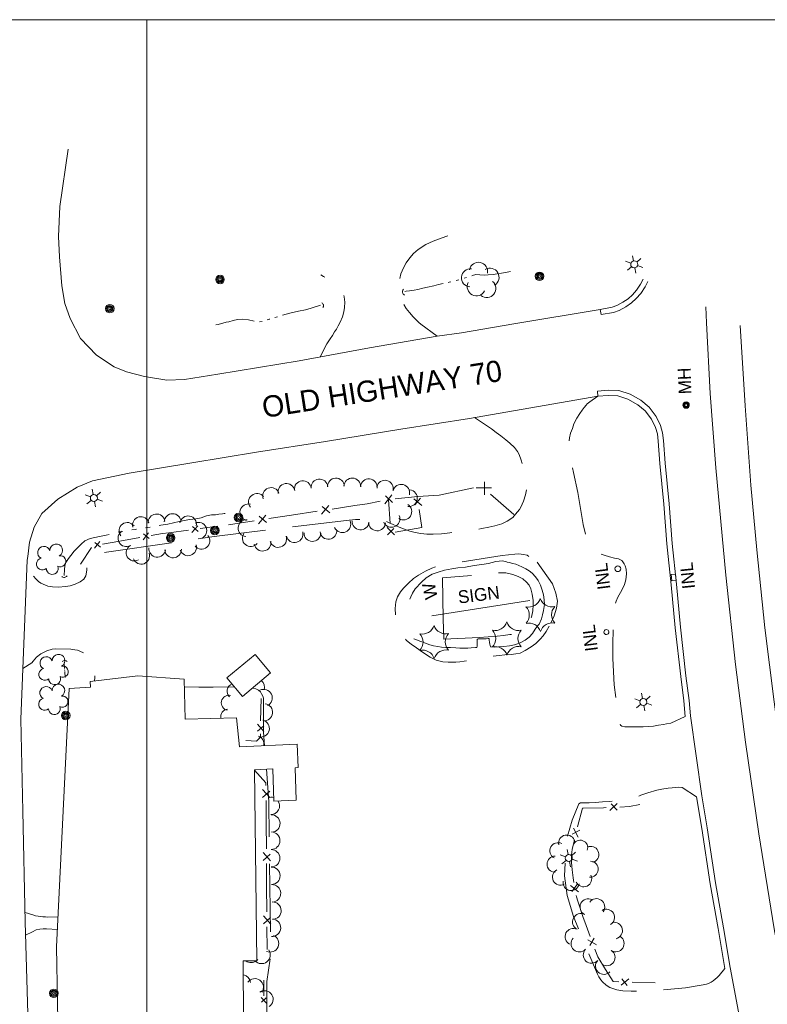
# Model space of a CAD drawing. Header units: feet. Extents: x 188458 to 190640, y 253500 to 255059.
# Tile 9 of 16: x 188940 to 189291, y 254538 to 255000. Entities that reach past the tile are written whole.
import ezdxf
from ezdxf.enums import TextEntityAlignment as Align

# ---------------------------------------------------------------- set-up
doc = ezdxf.new("R2010")
doc.units = ezdxf.units.FT
doc.header["$MEASUREMENT"] = 0
doc.linetypes.add('DGN Style 3', pattern=[44.535406, 31.811004, -12.724402])
doc.linetypes.add('DGN Style 6', pattern=[60.50453, 0.031811, -12.724402, 22.267703, -12.724402, 0.031811, -12.724402])
for name, color, linetype, lineweight in [('E_DRN_Grate', 151, 'Continuous', 0), ('E_DWY', 73, 'DGN Style 3', 0), ('E_LAND_Vegetation', 21, 'Continuous', 0), ('E_MAP_GridLines', 251, 'Continuous', 0), ('E_MISCPROP', 40, 'Continuous', 0), ('E_MISCPROP_HvyLine', 54, 'Continuous', 13), ('E_MISCPROP_Railing', 40, 'Continuous', 0), ('E_RDWY', 40, 'Continuous', 13), ('E_RDWY_Name', 221, 'Continuous', 0), ('E_WTR', 251, 'DGN Style 6', 0)]:
    doc.layers.add(name, color=color, linetype=linetype, lineweight=lineweight)
doc.styles.add('Style-IGR_FONT_0', font='IGR_FONT_0.shx')
doc.styles.add('Style-IGR_FONT_1', font='IGR_FONT_1.shx')

# ---------------------------------------------------------------- blocks, each defined once
blk = doc.blocks.new('LTP_2')
at = {"layer": 'E_MISCPROP', "color": 20, "linetype": 'Continuous', "lineweight": 0}
for p, q in [((-1.63, 0.07), (-4.24, 0.14)), ((-0.8, 1.43), (-2, 3.73)), ((0.9, 1.42), (2.27, 3.65)), ((-0.88, -1.42), (-2.24, -3.61)), ((0.76, -1.47), (2, -3.65)), ((1.64, -0.02), (4.16, -0.09))]:
    blk.add_line(p, q, dxfattribs=at)
blk.add_circle((0, 0), 1.64, dxfattribs=at)
blk = doc.blocks.new('MHO_1')
at = {"layer": 'E_DRN_Grate', "color": 20, "linetype": 'Continuous', "lineweight": 0}
for centre, radius in [((0.06, 0.01), 1.5), ((0.07, 0.01), 1.22), ((0.06, 0), 0.968), ((0.03, -0.01), 0.605)]:
    blk.add_circle(centre, radius, dxfattribs=at)
blk = doc.blocks.new('INLT')
at = {"layer": 'E_MISCPROP_Railing', "color": 40, "linetype": 'Continuous', "lineweight": 0, "flags": 128}
blk.add_lwpolyline([(3, -2), (3, 0), (0, 0), (0, -2), (3, -2)], dxfattribs=at)
blk = doc.blocks.new('INL_2')
at = {"layer": 'E_MISCPROP_Railing', "color": 40, "linetype": 'Continuous', "lineweight": 0, "style": 'Style-IGR_FONT_0'}
blk.add_text('INL', height=6, rotation=0.0001, dxfattribs=at).set_placement((-5.74, -3.01))
blk = doc.blocks.new('INL_3')
at = {"layer": 'E_MISCPROP_Railing', "color": 40, "linetype": 'Continuous', "lineweight": 0, "style": 'Style-IGR_FONT_0'}
blk.add_text('INL', height=6, rotation=0.0001, dxfattribs=at).set_placement((-5.74, -3.01))
blk = doc.blocks.new('CULVRT')
at = {"layer": 'E_MISCPROP_Railing', "color": 40, "linetype": 'Continuous', "lineweight": 0}
blk.add_arc((10, 7.5), 12.5, 216.8806, 323.1202, dxfattribs=at)
blk = doc.blocks.new('CULVRT_1')
at = {"layer": 'E_MISCPROP_Railing', "color": 40, "linetype": 'Continuous', "lineweight": 0}
blk.add_arc((10, 7.5), 12.5, 216.8785, 323.118, dxfattribs=at)
blk = doc.blocks.new('POLE_4')
at = {"layer": 'E_MISCPROP', "color": 20, "linetype": 'Continuous', "lineweight": 0}
for centre, radius in [((-0.01, 0.02), 2.02), ((-0.01, 0.03), 1.52), ((0, -0.01), 1.01), ((0, 0), 0.502)]:
    blk.add_circle(centre, radius, dxfattribs=at)
blk = doc.blocks.new('TREE_2')
at = {"layer": 'E_LAND_Vegetation', "color": 93, "linetype": 'Continuous', "lineweight": 0}
for centre, radius, start, end in [((-1.47, 4.28), 2.78, 1.3946, 209.1676), ((3.57, 2.42), 2.97, 278.4237, 139.6576), ((-4.47, 0.2), 2.78, 78.0716, 279.0826), ((-2.01, -4.2), 2.61, 140.7797, 358.7123), ((3.46, -3.43), 2.97, 196.0745, 79.0478)]:
    blk.add_arc(centre, radius, start, end, dxfattribs=at)
blk = doc.blocks.new('WAL_2')
at = {"layer": 'E_MISCPROP_Railing', "color": 40, "linetype": 'Continuous', "lineweight": 0, "style": 'Style-IGR_FONT_0'}
blk.add_text('W', height=6, rotation=0, dxfattribs=at).set_placement((-2.27, -0.34), align=Align.MIDDLE_LEFT)
blk = doc.blocks.new('SIGN_2')
at = {"layer": 'E_MISCPROP', "color": 20, "linetype": 'Continuous', "lineweight": 0, "style": 'Style-IGR_FONT_0'}
blk.add_text('SIGN', height=6, rotation=359.9999, dxfattribs=at).set_placement((-9.61, -0.01), align=Align.MIDDLE_LEFT)
blk = doc.blocks.new('PINEL')
at = {"layer": 'E_LAND_Vegetation', "color": 93, "linetype": 'Continuous', "lineweight": 0}
for centre, start, end in [((-8.14, 7.32), 275.2113, 0.9763), ((2.26, 10.71), 215.2113, 300.9763), ((10.41, 3.41), 155.2114, 240.9763), ((-10.4, -3.39), 335.2113, 60.9763), ((8.15, -7.3), 95.2114, 180.9763), ((-2.25, -10.7), 35.2114, 120.9763)]:
    blk.add_arc(centre, 5.72, start, end, dxfattribs=at)
blk = doc.blocks.new('CULVRT_2')
at = {"layer": 'E_MISCPROP_Railing', "color": 40, "linetype": 'Continuous', "lineweight": 0}
blk.add_arc((10, 7.5), 12.5, 216.879, 323.1186, dxfattribs=at)
blk = doc.blocks.new('CULVRT_3')
at = {"layer": 'E_MISCPROP_Railing', "color": 40, "linetype": 'Continuous', "lineweight": 0}
blk.add_arc((10, 7.5), 12.5, 216.8797, 323.1193, dxfattribs=at)

msp = doc.modelspace()

# ---------------------------------------------------------------- linework, layer by layer
at = {"layer": 'E_DWY', "color": 51, "linetype": 'DGN Style 3', "lineweight": 0, "flags": 128}
for points in [[(189141.14, 254898.53), (189137.93, 254897.45), (189134.26, 254896.03), (189130.84, 254894.51), (189127.2, 254892.23), (189124.99, 254890.27), (189123.28, 254888.23), (189121.64, 254885.89), (189120.29, 254883.6), (189119.01, 254880.76), (189118.35, 254877.65), (189118.13, 254874.97), (189118.21, 254872.27), (189119.12, 254869.09), (189120.35, 254866.63), (189121.52, 254864.47), (189123.08, 254862.66), (189124.83, 254860.54), (189126.08, 254859.25), (189127.5, 254857.96), (189128.46, 254857.17), (189136.12, 254851.57)], [(189081.25, 254841.74), (189084.37, 254847.85), (189085.96, 254850.25), (189086.98, 254851.79), (189088.01, 254853.46), (189088.84, 254854.79), (189089.7, 254856.3), (189090.65, 254858.12), (189091.71, 254860.64), (189092.31, 254862.87), (189092.62, 254864.97), (189092.78, 254867.44), (189092.57, 254869.92), (189091.63, 254872.63), (189090.36, 254874.4), (189089.2, 254875.55), (189087.41, 254876.92), (189085.68, 254877.96), (189084.1, 254878.85), (189082.83, 254879.53), (189081.64, 254880.22)], [(189252.47, 254673.09), (189245.71, 254669.97), (189243.68, 254669.58), (189242.23, 254669.34), (189239.87, 254668.91), (189237.57, 254668.56), (189235.22, 254668.27), (189232.7, 254668.19), (189229.74, 254668.25), (189227.48, 254668.17), (189225.79, 254668.14), (189224.18, 254668.17), (189222.82, 254668.45), (189222.15, 254668.92), (189221.62, 254670.22), (189221.22, 254672.1), (189220.82, 254675), (189219.1, 254687.85), (189218.48, 254700.32), (189218.6, 254707.3), (189218.71, 254713.56), (189218.86, 254719.79), (189219.15, 254724.2), (189219.47, 254725.55), (189220.02, 254727.15), (189220.88, 254729.04), (189222.15, 254731.29), (189223.18, 254733.21), (189223.98, 254735.04), (189224.65, 254737.17), (189225.01, 254740.02), (189224.8, 254742.1), (189224.31, 254743.75), (189223.8, 254744.73), (189223.22, 254745.65), (189222.69, 254746.19), (189221.15, 254746.95), (189219.36, 254747.36), (189217, 254747.92), (189214.46, 254748.67), (189211.81, 254749.67), (189209.49, 254750.98), (189207.9, 254752.33), (189206.86, 254753.88), (189206.49, 254754.8), (189204.67, 254763.11), (189202.18, 254778.16), (189200.14, 254787.48), (189198.54, 254794.7), (189198.28, 254797), (189198.09, 254799.62), (189197.95, 254801.72), (189198.14, 254803.78), (189198.74, 254806.04), (189199.57, 254808.19), (189200.31, 254810.3), (189201.62, 254812.96), (189203.08, 254815.18), (189204.15, 254816.78), (189205.13, 254818.08), (189205.96, 254819.19), (189206.49, 254819.76), (189207.66, 254820.71), (189211.51, 254823.27)], [(189153.61, 254813.26), (189159.34, 254809.53), (189161.65, 254807.98), (189163.87, 254806.35), (189166, 254804.68), (189168.4, 254802.85), (189170.23, 254801.22), (189172.37, 254799.29), (189173.85, 254797.42), (189174.65, 254795.92), (189175.5, 254793.36), (189176.29, 254790.71), (189177.2, 254787.58), (189177.9, 254784.5), (189178.36, 254781.94), (189178.29, 254780.4), (189177.58, 254777.12), (189176.6, 254774.14), (189175.36, 254771.23), (189174.7, 254770.12), (189172.93, 254767.95), (189171.6, 254766.47), (189169.01, 254764.73), (189166.4, 254763.37), (189163.12, 254762.48), (189160.42, 254761.91), (189157.12, 254761.21), (189154.62, 254760.71), (189151.92, 254760.33), (189148.44, 254759.88), (189144.84, 254759.53), (189142.11, 254759.22), (189138.15, 254758.77), (189134.27, 254758.54), (189131.3, 254758.66), (189128.41, 254758.92), (189125.82, 254759.38), (189123.34, 254760.01), (189120.81, 254760.94), (189118.24, 254761.93), (189115.44, 254763.13), (189113.36, 254764.07), (189110.96, 254765.17), (189108.98, 254765.87), (189106.31, 254766.02), (189103.89, 254765.74), (189101.19, 254765.55), (189097.81, 254765.41), (189094.82, 254765.21), (189093.65, 254765.06), (189031.5, 254757.48), (188981.08, 254750.22), (188975.12, 254748.79), (188972.75, 254747.68), (188972.08, 254746.72), (188971.96, 254744.95), (188971.82, 254741.71), (188971.39, 254739.05), (188970.32, 254737.42), (188968.6, 254736.3), (188966.39, 254735.2), (188963.94, 254734.31), (188961.86, 254733.99), (188958.54, 254733.77), (188955.67, 254733.81), (188953.49, 254734.24), (188950.2, 254735.63), (188949.06, 254736.45), (188947.83, 254737.6), (188946.34, 254739.45), (188943.82, 254745.44)], [(189188.73, 254715.45), (189187.29, 254712.97), (189185.91, 254710.93), (189184.51, 254709.36), (189182.48, 254707.31), (189180.22, 254705.7), (189177.4, 254703.93), (189175.06, 254702.83), (189172.97, 254702.39), (189170.85, 254702.11), (189167.91, 254701.92), (189165.15, 254701.7), (189162.09, 254701.28), (189158.59, 254700.88), (189155.51, 254700.3), (189152.17, 254699.57), (189148.86, 254699.04), (189146.82, 254698.75), (189144.88, 254698.54), (189144.05, 254698.48), (189141.35, 254698.49), (189138.82, 254698.74), (189135.7, 254699.49), (189132.88, 254700.8), (189129.19, 254703.15), (189126.46, 254705.26), (189123.98, 254707.03), (189121.76, 254708.7), (189119.87, 254710.68), (189118.02, 254713.6), (189116.97, 254717.21), (189116.56, 254720.44), (189116.38, 254723.69), (189116.76, 254726.87), (189117.56, 254729.19), (189118.98, 254731.58), (189120.33, 254733.26), (189122.65, 254735.59), (189125, 254737.73), (189127.41, 254739.41), (189130.59, 254741.23), (189133.68, 254742.56), (189135.7, 254743.37), (189138.01, 254744.04), (189139.71, 254744.3), (189141.74, 254744.7), (189166.57, 254748.61), (189172.53, 254749.21), (189174.49, 254749.29), (189176.67, 254749.12), (189178.32, 254748.72), (189179.97, 254747.7), (189181.51, 254746.63), (189182.64, 254745.77), (189183.08, 254745.47)], [(189183.07, 254745.48), (189190.26, 254735.32), (189191.81, 254730.96), (189192.62, 254727.23), (189192.18, 254723.92), (189191.05, 254720.34), (189188.73, 254715.45)], [(189139.27, 254709.39), (189155.8, 254710.13), (189164.31, 254710.76), (189167.25, 254711.03), (189170.18, 254711.48), (189172.17, 254711.74), (189174.06, 254712.51), (189175.98, 254713.6), (189177.71, 254714.99), (189179.49, 254717.58), (189180.38, 254719.7), (189181.02, 254722.69), (189181.2, 254725.36), (189181.1, 254727.39), (189180.71, 254730.36), (189180.13, 254732.93), (189179.3, 254734.67), (189178.04, 254736.13), (189176.32, 254737.64), (189174.08, 254738.77), (189171.69, 254739.72), (189168.36, 254740.43), (189165.87, 254740.47), (189163.61, 254740.23), (189162.04, 254740.06), (189138.68, 254738.06)], [(189138.68, 254738.06), (189138.92, 254718.9), (189139.27, 254709.39)], [(188941.82, 254695.54), (188946.02, 254698.25), (188946.65, 254698.95), (188948.26, 254700.87), (188950.16, 254702.39), (188952.99, 254703.86), (188955.6, 254704.63), (188956.98, 254704.82), (188964.25, 254704.63), (188966.16, 254704.38), (188967.37, 254704.11), (188968.53, 254703.69), (188970.27, 254702.93), (188971.86, 254701.87), (188972.97, 254700.65), (188974.2, 254698.83), (188974.94, 254697.63), (188975.4, 254696.39), (188975.61, 254694.26), (188975.52, 254691.2), (188975.44, 254689.72)], [(189017.6, 254686.95), (189024.31, 254686.83), (189031.04, 254686.78), (189041.05, 254686.97)], [(189049.58, 254686.38), (189049.64, 254686.37), (189051.05, 254685.99), (189052.37, 254685.35), (189053.24, 254684.56), (189053.8, 254683.67), (189054.48, 254682.28), (189054.66, 254681.55), (189054.73, 254680.9), (189054.73, 254680.07), (189054.7, 254665.66), (189055.17, 254659.34)], [(189056, 254648.32), (189057.13, 254633.09), (189058.18, 254561.93), (189056.26, 254548.63), (189056.28, 254526.38), (189049.13, 254520.87), (189038.9, 254519.36), (189017.09, 254513.23)], [(189271.03, 254554.8), (189268.35, 254551.58), (189267.47, 254550.52), (189265.61, 254548.98), (189264.7, 254548.31), (189263.71, 254547.86), (189262.48, 254547.49), (189260.85, 254547.15), (189252.61, 254545.79), (189237.1, 254544.28), (189227.2, 254544.2), (189223.21, 254544.32), (189220.38, 254544.78), (189217.06, 254545.89), (189215.33, 254546.93), (189213.74, 254548.46), (189212.91, 254549.46), (189212, 254550.92), (189211.29, 254552.19), (189200.03, 254579.19), (189197.17, 254589.06), (189195.78, 254598.29), (189196.85, 254615.22), (189199.5, 254624.35), (189202.65, 254632.1), (189203.39, 254632.47), (189205.44, 254632.52), (189207.39, 254632.49), (189210.18, 254632.64), (189213.68, 254632.93), (189217.16, 254633.2), (189219.76, 254633.45), (189222.7, 254633.75), (189225.41, 254634.29), (189228.39, 254634.92), (189231.67, 254636.09), (189235.01, 254637.21), (189239.09, 254638.41), (189241.58, 254638.96), (189244.42, 254639.45), (189246.31, 254639.63), (189248.07, 254639.72), (189249.14, 254639.87), (189250.99, 254639.78), (189257.83, 254635.39)], [(188942.83, 254581.08), (188946.5, 254579.93), (188947.78, 254579.55), (188948.9, 254579.27), (188951.12, 254579.01), (188951.74, 254579), (188952.4, 254578.99), (188953.21, 254578.95), (188958.26, 254579.05)], [(188943.09, 254570.49), (188946.3, 254571.92), (188948.09, 254572.88), (188949.71, 254573.24), (188951.4, 254573.37), (188952.9, 254573.33), (188957.97, 254573.16)]]:
    msp.add_lwpolyline(points, dxfattribs=at)
at = {"layer": 'E_LAND_Vegetation', "color": 93, "linetype": 'Continuous', "lineweight": 0}
for centre, radius, start, end in [((189155.52, 254881.87), 4.29, 348.9372, 168.9219), ((189151.84, 254878.88), 4.29, 84.9425, 264.9271), ((189160.87, 254879.12), 4.29, 300.1555, 120.1401), ((189154.53, 254874.72), 4.29, 152.7221, 332.7068), ((189159.37, 254873.89), 4.29, 231.0092, 50.9939), ((189065.44, 254778.41), 3.94, 9.6484, 189.633), ((189073.07, 254779.7), 3.94, 5.9518, 185.9365), ((189080.9, 254780.52), 3.94, 5.9518, 185.9365), ((189088.64, 254780.96), 3.94, 2.5127, 182.4974), ((189096.34, 254780.97), 3.94, 357.9154, 177.9001), ((189104.09, 254780.6), 3.94, 354.6775, 174.6622), ((189111.62, 254779.92), 3.94, 345.9846, 165.9693), ((189051.61, 254773.7), 3.94, 38.1568, 218.1415), ((189058.23, 254776.5), 3.94, 20.2251, 200.2098), ((189119.26, 254778.02), 3.94, 345.9846, 165.9693), ((189122.88, 254775.48), 3.94, 262.9008, 82.8855), ((189012.02, 254764.32), 3.89, 359.9934, 179.9781), ((189047.56, 254768.84), 3.94, 75.3332, 255.3179), ((189120.25, 254769.21), 3.94, 237.7044, 57.6891), ((188990.84, 254760.15), 3.89, 36.2728, 216.2575), ((188997.14, 254762.89), 3.89, 14.7324, 194.7171), ((189004.49, 254764.18), 3.89, 6.4145, 186.3992), ((189019.32, 254763.25), 3.89, 349.6019, 169.5865), ((189024.16, 254760.24), 3.89, 293.9088, 113.8934), ((189046.69, 254761.42), 3.94, 85.7526, 265.7373), ((189091.65, 254763.28), 3.94, 203.6239, 23.6086), ((189100.21, 254764.55), 3.94, 174.9934, 354.9781), ((189107.97, 254764.12), 3.94, 177.8835, 357.8682), ((189114.69, 254765.75), 3.94, 202.8799, 22.8646), ((188990.31, 254756.64), 3.89, 119.5344, 299.519), ((189048.69, 254756.71), 3.94, 140.2211, 320.2058), ((189069.24, 254758.62), 3.94, 194.7349, 14.7196), ((189077.61, 254759.15), 3.94, 178.577, 358.5617), ((189085.08, 254760.17), 3.94, 187.9853, 7.97), ((189025.59, 254755.46), 3.89, 219.1489, 39.1336), ((189054.23, 254754.6), 3.94, 189.8713, 9.856), ((189061.56, 254756.34), 3.94, 198.8489, 18.8336), ((188994.14, 254749.88), 3.89, 119.5344, 299.519), ((188997.34, 254748.39), 3.89, 200.0299, 20.0146), ((189004.81, 254751.71), 3.89, 173.4217, 353.4063), ((189012.26, 254751.38), 3.89, 182.031, 2.0157), ((189019.33, 254752.38), 3.89, 198.5281, 18.5128), ((189051.15, 254686.75), 4.01, 341.5027, 50.376), ((189041.18, 254684.87), 3.58, 109.489, 227.5479), ((189054.79, 254681.75), 4.01, 296.3177, 116.3024), ((189038.45, 254679.46), 3.58, 77.392, 257.3767), ((189038.22, 254672.94), 3.58, 95.7538, 191.0824), ((189054.97, 254674.99), 4.01, 263.7608, 83.7454), ((189053.42, 254667.41), 4.01, 256.2131, 76.1978), ((189050.87, 254660.09), 4.01, 348.9242, 69.15), ((189058.1, 254631.11), 4.1, 69.6836, 89.6721), ((189058.1, 254631.11), 4.1, 269.6875, 34.7436), ((189058.34, 254622.84), 4.1, 272.0752, 92.0599), ((189058.3, 254614.76), 4.1, 269.0303, 89.015), ((189196.89, 254613.63), 3.8, 11.6552, 191.6398), ((189192.77, 254610.03), 3.8, 62.1319, 242.1165), ((189203.25, 254611.47), 3.5, 339.6099, 159.5946), ((189208.16, 254608.3), 3.8, 285.201, 105.1856), ((189058.26, 254606.52), 4.1, 270.5127, 90.4974), ((189191.45, 254603.72), 3.8, 89.5069, 269.4916), ((189058.37, 254598.31), 4.1, 271.0247, 91.0094), ((189207.84, 254601.39), 3.8, 266.2051, 86.1898), ((189193.98, 254597.72), 3.8, 117.2744, 297.2591), ((189204.84, 254596.93), 3.8, 205.0853, 25.07), ((189058.65, 254590.06), 4.1, 272.563, 92.5477), ((189198.98, 254595.13), 3.8, 169.9157, 349.9004), ((189058.86, 254581.94), 4.1, 270.7131, 90.6978), ((189207.02, 254583.62), 3.89, 63.2871, 243.2718), ((189210.86, 254583.67), 3.89, 324.9603, 144.945), ((189203.52, 254576.67), 3.89, 63.2871, 243.2718), ((189215.45, 254578.72), 3.89, 300.5879, 120.5725), ((189058.64, 254573.89), 4.1, 267.1279, 87.1126), ((189219.15, 254572.57), 3.89, 283.2243, 103.209), ((189057.74, 254566.57), 4.1, 246.202, 66.1867), ((189200.02, 254569.71), 3.89, 63.2871, 243.2718), ((189219.93, 254566.51), 3.89, 237.1453, 57.13), ((189202.79, 254566.42), 3.89, 137.6175, 317.6022), ((189053.76, 254561.15), 4.1, 221.5697, 34.7118), ((189208.54, 254561.17), 3.89, 137.6175, 317.6022), ((189215.7, 254559.97), 3.89, 237.1453, 57.13), ((189048.82, 254561.64), 4.1, 233.3512, 308.6716), ((189048.82, 254561.64), 4.1, 312.3025, 321.1941), ((189214.29, 254555.92), 3.89, 137.6175, 317.6022), ((189044.59, 254547.75), 4.05, 7.1971, 80.8576), ((189050.62, 254545.98), 4.05, 324.1575, 144.1422), ((189055.17, 254540.32), 4.05, 302.4137, 122.3984)]:
    msp.add_arc(centre, radius, start, end, dxfattribs=at)
at = {"layer": 'E_MAP_GridLines', "color": 161, "linetype": 'Continuous', "lineweight": 0}
for p, q in [((188500, 255000), (190500, 255000)), ((189000, 253500), (189000, 255000))]:
    msp.add_line(p, q, dxfattribs=at)
at = {"layer": 'E_MISCPROP', "color": 20, "linetype": 'Continuous', "lineweight": 0}
msp.add_line((189133.6, 254720.26), (189179.6, 254727.48), dxfattribs=at)
at = {"layer": 'E_MISCPROP_HvyLine', "color": 241, "linetype": 'Continuous', "lineweight": 13, "flags": 128}
for points in [[(189037.54, 254691.16), (189050.69, 254702.2), (189058.02, 254693.46), (189044.86, 254682.43)], [(188963.55, 254686.19), (188957.57, 254564.91), (188958.44, 254513.04), (188999.39, 254509.98), (189017.02, 254511.29), (189017.4, 254521.66), (189038.84, 254529.51), (189045.36, 254530.45), (189045.2, 254558.34), (189051.58, 254558.45), (189050.39, 254648.05), (189059, 254648.46), (189059.59, 254633.36), (189070.01, 254633.83), (189069.54, 254648.97), (189070.98, 254649.05), (189070.48, 254660.06), (189043.38, 254658.78), (189041.94, 254672.48), (189017.9, 254671.74), (189017.52, 254690.52), (188995.79, 254692.19), (188973.4, 254689.47), (188973.53, 254686.84)]]:
    msp.add_lwpolyline(points, close=True, dxfattribs=at)
at = {"layer": 'E_MISCPROP_Railing', "color": 40, "linetype": 'Continuous', "lineweight": 0}
for p, q in [((189158.31, 254776.99), (189158.3, 254783.14)), ((189161.61, 254780.37), (189154.44, 254780.39)), ((189114.83, 254777.09), (189111.59, 254772.89)), ((189115.2, 254773.45), (189111.87, 254776.55)), ((189125.13, 254775.21), (189128.9, 254772.03)), ((189128.36, 254775.53), (189125.65, 254772.29)), ((189085.37, 254772.06), (189081.94, 254768.01)), ((189085.71, 254768.59), (189082.23, 254771.51)), ((189055.73, 254767.56), (189052.3, 254763.51)), ((189056.07, 254764.08), (189052.59, 254767.01)), ((189000.79, 254759.19), (188998.21, 254755.99)), ((189023.83, 254762.54), (189021.11, 254759.45)), ((189024.05, 254759.84), (189021.39, 254762.15)), ((189116.07, 254758.27), (189112.61, 254761.79)), ((189112.82, 254758.25), (189115.83, 254761.23)), ((188977.92, 254755.16), (188975.34, 254751.96)), ((188978.25, 254752.48), (188975.5, 254754.67)), ((189001.12, 254756.51), (188998.37, 254758.7)), ((189051.88, 254666.17), (189054.84, 254668.7)), ((189054.86, 254665.96), (189051.93, 254669.44)), ((189057.72, 254634.91), (189054.24, 254638.84)), ((189054.27, 254635.07), (189057.62, 254638.07)), ((189220.56, 254632.17), (189217.15, 254628.93)), ((189220.53, 254629.07), (189217.74, 254631.98)), ((189200.08, 254620.64), (189202.26, 254616.48)), ((189203.05, 254619.76), (189199.49, 254617.88)), ((189057.92, 254605.25), (189054.44, 254609.19)), ((189054.47, 254605.41), (189057.82, 254608.41)), ((189198.65, 254593.72), (189202.36, 254590.83)), ((189201.72, 254594.15), (189199.25, 254590.96)), ((189058.12, 254575.59), (189054.64, 254579.53)), ((189054.67, 254575.75), (189058.02, 254578.75)), ((189206.75, 254568.17), (189210.88, 254565.93)), ((189209.7, 254569.1), (189207.79, 254565.55)), ((189222.44, 254546.89), (189226.08, 254549.87)), ((189222.7, 254549.97), (189225.27, 254546.87)), ((189053.61, 254541.14), (189056.02, 254538.46)), ((189055.98, 254541.05), (189053.69, 254538.97))]:
    msp.add_line(p, q, dxfattribs=at)
at = {"layer": 'E_MISCPROP_Railing', "color": 40, "linetype": 'Continuous', "lineweight": 0, "flags": 128}
for points in [[(189153.15, 254780.33), (189137.07, 254776.83)], [(189109.47, 254774.12), (189103.23, 254772.88), (189097.48, 254772.01)], [(189114.01, 254763.58), (189113.35, 254774.89)], [(189127.13, 254776.26), (189116.46, 254775.2)], [(189137.07, 254776.83), (189127.13, 254776.26)], [(189172.08, 254767.81), (189161.21, 254777.36)], [(189079.88, 254769.33), (189067.84, 254767.51)], [(189097.48, 254772.01), (189086.89, 254770.4)], [(189127.67, 254770.11), (189128.96, 254761.67), (189126.21, 254761.2)], [(189050.24, 254764.83), (189038.2, 254763)], [(189067.84, 254767.51), (189057.25, 254765.89)], [(189010.19, 254759.25), (189007.25, 254758.86), (189002, 254757.93)], [(189019.54, 254760.5), (189010.19, 254759.25)], [(189033.21, 254762.33), (189024.98, 254761.23)], [(189126.21, 254761.2), (189116.39, 254759.52)], [(188987.3, 254755.34), (188979.12, 254753.9)], [(188996.59, 254756.98), (188987.3, 254755.34)], [(188974.07, 254752.41), (188968.82, 254744.57)], [(189053.34, 254670.99), (189053.51, 254681.43)], [(189046.35, 254661.76), (189051.35, 254661.5), (189053.21, 254663.38), (189053.24, 254664.92)], [(189055.83, 254640.67), (189055.82, 254641.87), (189050.39, 254647.79)], [(189055.95, 254623.06), (189055.87, 254633.66)], [(189204.68, 254630.1), (189204.24, 254630.1), (189201.97, 254621.33)], [(189215.47, 254630.29), (189214.18, 254630.23), (189204.68, 254630.1)], [(189231.12, 254631.77), (189226.33, 254630.75), (189221.74, 254630.56)], [(189056.03, 254611.01), (189055.95, 254623.06)], [(189200.49, 254615.23), (189199.39, 254610.66), (189199.16, 254608.08), (189199.12, 254605.03), (189199.17, 254604.58)], [(189056.15, 254593.4), (189056.08, 254604)], [(189199.17, 254604.58), (189199.52, 254601.01), (189199.99, 254597.3), (189200.21, 254595.14)], [(189056.23, 254581.35), (189056.15, 254593.4)], [(189201.34, 254588.98), (189201.5, 254588.38), (189202.13, 254586.31), (189204.67, 254578.71)], [(189056.35, 254563.75), (189056.27, 254574.35)], [(189204.67, 254578.71), (189205.36, 254576.67), (189207.92, 254569.79)], [(189210.11, 254563.91), (189211.48, 254560.21), (189215.08, 254554.38)], [(189215.08, 254554.38), (189218.61, 254548.67), (189221.39, 254548.58)], [(189054.77, 254549.28), (189054.87, 254542.01)], [(189227.66, 254548.39), (189238.45, 254548.04)]]:
    msp.add_lwpolyline(points, dxfattribs=at)
at = {"layer": 'E_MISCPROP_Railing', "color": 40, "linetype": 'Continuous', "lineweight": 13, "flags": 128}
msp.add_lwpolyline([(189125.19, 254709.42), (189126.44, 254709.04), (189128.46, 254708.24), (189130.67, 254707.45), (189132.74, 254706.66), (189134.47, 254706.22), (189136.51, 254705.88), (189138.14, 254705.62), (189140.21, 254705.44), (189142.35, 254705.38), (189144.93, 254705.31), (189146.76, 254705.04), (189148.3, 254705.08), (189150.44, 254705.17), (189152.02, 254705.26), (189154.11, 254705.4), (189154.74, 254705.49), (189154.81, 254705.51), (189154.85, 254705.9), (189154.89, 254707.12), (189154.91, 254707.93), (189154.93, 254709.21), (189155.32, 254709.41), (189156.07, 254709.42), (189157.66, 254709.48), (189159.06, 254709.5), (189160.12, 254709.58), (189160.48, 254709.6), (189160.49, 254708.95), (189160.74, 254707.75), (189160.86, 254707.05), (189160.98, 254706.34), (189161.12, 254705.79), (189161.46, 254705.67), (189163, 254705.56), (189164.86, 254705.65), (189167.34, 254705.93), (189170.03, 254706.2), (189172.34, 254706.64), (189174.76, 254707.47), (189177.37, 254708.81), (189179.27, 254710.26), (189180.81, 254711.94), (189182.11, 254713.94), (189183.36, 254715.68), (189183.9, 254716.4), (189185.01, 254718.82), (189185.54, 254720.8), (189186, 254722.84), (189186.43, 254725.58), (189186.37, 254727.82), (189186.04, 254730.09), (189185.31, 254732.28), (189184.54, 254734.64), (189183.55, 254736.8), (189182.29, 254738.53), (189180.73, 254740.36), (189179.3, 254741.35), (189177.65, 254742.4), (189175.83, 254743.26), (189173, 254744.47), (189171.6, 254744.88), (189169.94, 254745.34), (189169.02, 254745.51), (189168.67, 254745.68), (189166.73, 254746.01), (189163.67, 254745.71), (189160.26, 254744.84), (189157.11, 254744.36), (189153.51, 254743.82), (189149.4, 254743.18), (189145.9, 254742.83), (189142.95, 254742.34), (189139.62, 254741.64), (189136.59, 254740.82), (189133.84, 254739.8), (189130.92, 254738.05), (189128.74, 254736.14), (189125.77, 254732.97), (189124.55, 254730.91), (189123.76, 254729.22), (189123.35, 254728.11)], dxfattribs=at)
at = {"layer": 'E_MISCPROP_Railing', "color": 40, "linetype": 'Continuous', "lineweight": 0}
msp.add_circle((189220.87, 254742.37), 1.35, dxfattribs=at)
msp.add_ellipse((189215.51, 254712.66), major_axis=(1.11, -0.37), ratio=0.999851, dxfattribs=at)
at = {"layer": 'E_RDWY', "color": 21, "linetype": 'Continuous', "lineweight": 13, "flags": 128}
for points in [[(189212.6, 254863.99), (189172.12, 254857.25), (189147.6, 254853.11), (189136.14, 254851.57), (189104.36, 254845.96), (189071.41, 254839.95), (189033.31, 254833.71), (189017.64, 254831.11), (189009.37, 254830.89), (188998.93, 254832.59), (188990.42, 254834.84), (188984.63, 254837.12), (188976.31, 254842.65), (188968.86, 254850.46), (188963.94, 254859.83), (188961.55, 254866.87), (188960.01, 254875.11), (188959.01, 254888.75), (188958.47, 254898.34), (188959.1, 254912.28), (188963.07, 254939.21)], [(189212.58, 254864.09), (189218.23, 254865.09), (189220.43, 254865.86), (189223.27, 254867.43), (189225.78, 254869.06), (189227.72, 254870.85), (189229.66, 254873.04), (189231.57, 254875.95), (189232.69, 254878.21)], [(189212.58, 254864.09), (189213.02, 254861.63), (189218.86, 254862.66), (189221.45, 254863.57), (189224.55, 254865.28), (189227.33, 254867.08), (189229.51, 254869.1), (189231.66, 254871.52), (189233.74, 254874.71), (189234.93, 254877.1)], [(189307.49, 254502.9), (189299.94, 254542.38), (189294.19, 254573.47), (189287.01, 254617.95), (189280.73, 254660.98), (189276.1, 254697.5), (189271.47, 254739.4), (189266.83, 254789.66), (189264.17, 254824.58), (189262.42, 254857.77), (189262.08, 254865.22)], [(189278.19, 254856.49), (189280.54, 254818.81), (189283.33, 254781.58), (189286, 254751.23), (189289.85, 254714.59), (189294.16, 254679.89), (189299.9, 254637.47), (189307.21, 254591.67), (189313.4, 254556.96), (189322.82, 254508.88)], [(189211.51, 254823.27), (189211.31, 254825.76), (189216.36, 254826.17), (189221.28, 254825.93), (189226.61, 254824.3), (189231.71, 254821.41), (189235.58, 254818.12), (189238.89, 254813.79), (189240.91, 254809.55), (189241.86, 254806.19), (189242.32, 254802.54), (189243.12, 254791.91), (189244.92, 254772.85), (189246.4, 254754.25), (189248.33, 254735.13), (189250.3, 254714.9), (189252.83, 254692.08), (189254.35, 254680.59), (189254.96, 254673.3), (189260.3, 254635.8)], [(189211.51, 254823.27), (189216.4, 254823.67), (189220.84, 254823.45), (189225.62, 254821.99), (189230.27, 254819.35), (189233.75, 254816.39), (189236.74, 254812.48), (189238.56, 254808.66), (189239.4, 254805.69), (189239.83, 254802.29), (189240.63, 254791.7), (189242.43, 254772.63), (189243.91, 254754.02), (189245.84, 254734.88), (189247.81, 254714.65), (189250.35, 254691.78), (189251.86, 254680.32), (189252.47, 254673.09)], [(189211.5, 254823.37), (189151.34, 254812.86), (189119.15, 254807.89), (189083.8, 254802.11), (189051.36, 254797.05), (189021.12, 254792.11), (188991.68, 254787.2), (188974.54, 254783.6), (188967.33, 254780.63), (188958.26, 254775.03), (188950.76, 254768.24), (188947.05, 254761.83), (188944.9, 254754.76), (188944.17, 254748.18), (188943.86, 254746.35), (188940.87, 254671.75), (188941.8, 254628.61), (188942.92, 254576.69), (188944.41, 254522.66)], [(189257.83, 254635.39), (189260.3, 254620.43), (189264.24, 254594.53), (189267.94, 254573.51), (189271.03, 254554.8)], [(189260.3, 254635.8), (189262.76, 254620.82), (189266.71, 254594.94), (189270.4, 254573.93), (189273.5, 254555.21), (189281.31, 254513.63)]]:
    msp.add_lwpolyline(points, dxfattribs=at)
at = {"layer": 'E_WTR', "color": 161, "linetype": 'Continuous', "lineweight": 0, "flags": 128}
for points in [[(189152.33, 254879.88), (189152.72, 254880.03), (189154.24, 254880.39), (189156.09, 254880.34), (189158.27, 254880.15), (189160.04, 254880.31), (189162.43, 254880.41), (189164.32, 254880.76), (189166.35, 254881.01), (189168.17, 254881.33), (189169.7, 254881.7), (189170.51, 254881.88)], [(189120.89, 254872.47), (189121.62, 254872.58), (189123.2, 254872.82), (189125.37, 254873.09), (189127.07, 254873.46), (189129.37, 254874.1), (189131.58, 254874.46), (189134.56, 254875.17), (189136.78, 254875.75), (189138.87, 254876.17)], [(189141.36, 254876.71), (189141.82, 254876.81), (189142.6, 254877)], [(189145.06, 254877.62), (189146.28, 254877.97)], [(189148.72, 254878.67), (189149.94, 254879.03)], [(189081.33, 254865.97), (189077.09, 254864.66), (189074.34, 254863.88), (189071.14, 254863.17), (189067.67, 254862.47), (189063.63, 254861.31)], [(189061.2, 254860.61), (189059.99, 254860.26)], [(189050.25, 254858.56), (189047.66, 254859.21), (189044.92, 254859.55), (189042.43, 254859.3), (189040.52, 254858.81), (189038.41, 254858.3), (189037.17, 254858), (189033.48, 254857.05), (189032.37, 254856.74)], [(189053.98, 254858.38), (189052.72, 254858.23)], [(189057.57, 254859.53), (189057.39, 254859.48), (189056.38, 254859.11)], [(189005.78, 254762.66), (189006.59, 254762.81), (189009.85, 254763.36), (189012.42, 254763.9), (189015.1, 254764.46), (189017.45, 254765.01), (189020.18, 254765.42), (189022.94, 254765.83), (189025.39, 254766.26), (189027.89, 254767.15), (189030.23, 254767.62), (189032.14, 254767.7), (189033.79, 254767.91), (189035.41, 254768.13), (189036.16, 254768.24), (189036.68, 254768.31)], [(188986.47, 254759.49), (188987.27, 254759.68), (188988.6, 254759.88)], [(188992.89, 254760.62), (188994.7, 254760.84), (188995.05, 254760.89)], [(188999.35, 254761.57), (189000.39, 254761.74), (189001.49, 254761.92)], [(188961.23, 254739.17), (188961.35, 254741.98), (188961.51, 254743.77), (188962.03, 254745.37), (188963.21, 254747.11), (188964.29, 254748.61), (188965.93, 254750.57), (188967.44, 254752.18), (188969.19, 254753.93), (188970.94, 254755.44), (188973.41, 254756.59), (188977.72, 254757.5), (188980.8, 254758.12), (188982.24, 254758.47)], [(188961.35, 254695.9), (188961.24, 254698.03), (188961.27, 254698.52)], [(188961.38, 254695.36), (188961.37, 254695.54)], [(188961.4, 254694.82), (188961.39, 254695)], [(188961.43, 254694.28), (188961.42, 254694.46)], [(188961.58, 254691.3), (188961.45, 254693.92)]]:
    msp.add_lwpolyline(points, dxfattribs=at)

# ---------------------------------------------------------------- block references
at = {"layer": 'E_DRN_Grate', "color": 20, "linetype": 'Continuous', "lineweight": 0, "xscale": 0.9999978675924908, "yscale": 0.9999978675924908, "zscale": 0.9999978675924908, "rotation": 102.2159745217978}
msp.add_blockref('MHO_1', (189252.93, 254819.11), dxfattribs=at)
at = {"layer": 'E_LAND_Vegetation', "color": 93, "linetype": 'Continuous', "lineweight": 0, "xscale": 0.9999978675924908, "yscale": 0.9999978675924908, "zscale": 0.9999978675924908, "rotation": 102.2159745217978}
for name, p in [('TREE_2', (188954.84, 254746.91)), ('PINEL', (189184.56, 254720.68)), ('PINEL', (189168.82, 254709.61)), ('PINEL', (189134.73, 254707.99)), ('TREE_2', (188955.95, 254695.15)), ('TREE_2', (188955.85, 254681.12))]:
    msp.add_blockref(name, p, dxfattribs=at)
at = {"layer": 'E_MISCPROP', "color": 20, "linetype": 'Continuous', "lineweight": 0}
for name, p, xscale, yscale, zscale, rotation in [('LTP_2', (189228.55, 254885.17), 0.9999978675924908, 0.9999978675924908, 0.9999978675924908, 102.2159745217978), ('POLE_4', (189034.29, 254878.12), 0.9999978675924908, 0.9999978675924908, 0.9999978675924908, 102.2159745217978), ('POLE_4', (189184.16, 254879.6), 0.9999978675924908, 0.9999978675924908, 0.9999978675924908, 102.2159745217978), ('POLE_4', (188982.56, 254864.42), 0.9999978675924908, 0.9999978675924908, 0.9999978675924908, 102.2159745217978), ('LTP_2', (188975.1, 254775.55), 0.9999978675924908, 0.9999978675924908, 0.9999978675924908, 102.2159745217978), ('POLE_4', (189042.95, 254766.42), 0.9999978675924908, 0.9999978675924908, 0.9999978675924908, 102.2159745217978), ('POLE_4', (189011.14, 254756.85), 0.9999978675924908, 0.9999978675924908, 0.9999978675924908, 102.2159745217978), ('POLE_4', (189031.86, 254760.33), 0.9999978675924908, 0.9999978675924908, 0.9999978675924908, 102.2159745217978), ('SIGN_2', (189155.43, 254730.18), 0.9999996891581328, 0.9999996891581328, 0.9999996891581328, 7.21612158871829), ('LTP_2', (189232.84, 254679.83), 0.9999978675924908, 0.9999978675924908, 0.9999978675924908, 102.2159745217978), ('POLE_4', (188961.91, 254673.49), 0.9999978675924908, 0.9999978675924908, 0.9999978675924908, 102.2159745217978), ('LTP_2', (189197.88, 254606.62), 0.9999978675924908, 0.9999978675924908, 0.9999978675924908, 102.2159745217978), ('POLE_4', (188956.32, 254543.15), 0.9999978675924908, 0.9999978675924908, 0.9999978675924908, 102.2159745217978)]:
    msp.add_blockref(name, p, dxfattribs=dict(at, xscale=xscale, yscale=yscale, zscale=zscale, rotation=rotation))
at = {"layer": 'E_MISCPROP_Railing', "color": 40, "linetype": 'Continuous', "lineweight": 0}
for name, p, xscale, yscale, zscale, rotation in [('CULVRT_3', (189120.28, 254873.48), 0.138015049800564, 0.138015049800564, 0.138015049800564, 282.490226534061), ('CULVRT_2', (189082.49, 254864.92), 0.1113040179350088, 0.1113040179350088, 0.1113040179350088, 102.0574225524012), ('INL_3', (189213.69, 254738.28), 0.9999991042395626, 0.9999991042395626, 0.9999991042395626, 97.2158568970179), ('INL_2', (189253.57, 254738.59), 1.000001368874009, 1.000001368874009, 1.000001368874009, 95.78131709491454), ('CULVRT_1', (188960.01, 254738.78), 0.1259939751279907, 0.1259939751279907, 0.1259939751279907, 5.329207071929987), ('INLT', (189247.86, 254739.81), 1.000001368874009, 1.000001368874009, 1.000001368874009, 275.7813170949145), ('WAL_2', (189132.71, 254730.31), 0.9999978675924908, 0.9999978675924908, 0.9999978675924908, 102.2159745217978), ('INL_3', (189207.87, 254709.32), 0.9999991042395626, 0.9999991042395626, 0.9999991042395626, 97.2158568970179), ('CULVRT', (188962.63, 254698.82), 0.1141126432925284, 0.1141126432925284, 0.1141126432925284, 183.4905771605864)]:
    msp.add_blockref(name, p, dxfattribs=dict(at, xscale=xscale, yscale=yscale, zscale=zscale, rotation=rotation))

# ---------------------------------------------------------------- texts
at = {"layer": 'E_DRN_Grate', "color": 20, "linetype": 'Continuous', "lineweight": 0, "style": 'Style-IGR_FONT_1'}
msp.add_text('MH', height=6, rotation=92.216, dxfattribs=at).set_placement((189252.42, 254824.25), align=Align.MIDDLE_LEFT)
at = {"layer": 'E_RDWY_Name', "style": 'Style-IGR_FONT_0', "width": 0.999811}
msp.add_text('OLD HIGHWAY 70', height=10, rotation=8.8607, dxfattribs=at).set_placement((189054.85, 254813.07))

doc.saveas('drawing.dxf')
